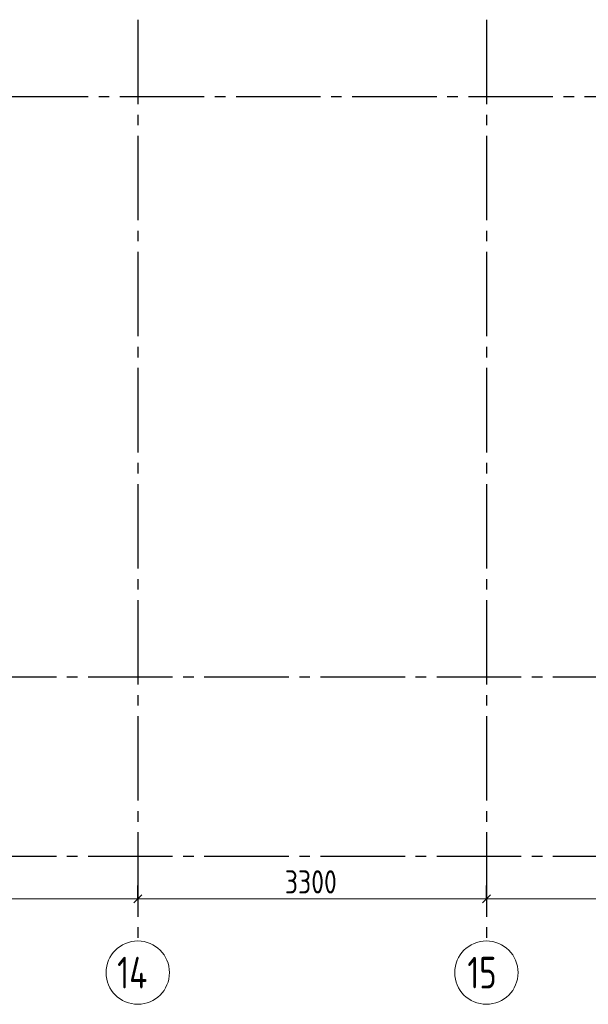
# Model space of a CAD drawing. Header units: millimetres. Extents: x 0 to 43617, y 0 to 29700.
# Tile 6 of 14: x 16213 to 21595, y 14850 to 24180. Entities that reach past the tile are written whole.
import ezdxf

# ---------------------------------------------------------------- set-up
doc = ezdxf.new("R2010")
doc.units = ezdxf.units.MM
doc.linetypes.add('______5', pattern=[1100, 800, -100, 100, -100])
doc.layers.add('Standard', color=7, linetype='Continuous', lineweight=25)
doc.layers.add('Оси', color=40, linetype='______5', lineweight=18)
doc.styles.add('GOST 2.304-81', font='txt')
doc.styles.add('ISOCPEUR', font='txt')

msp = doc.modelspace()

# ---------------------------------------------------------------- linework, layer by layer
at = {"layer": 'Standard', "color": 251, "linetype": 'Continuous', "lineweight": -3, "true_color": 0x656565, "transparency": 33554687}
for p, q in [((17330, 15850), (17330, 15975)), ((20630, 15850), (20630, 15975)), ((17330, 15850), (17330, 15725)), ((17330, 15850), (17330, 15850)), ((20630, 15850), (20630, 15725)), ((20630, 15850), (20630, 15850))]:
    msp.add_line(p, q, dxfattribs=at)
at = {"layer": 'Standard', "color": 7, "linetype": 'Continuous', "lineweight": 25, "transparency": 33554687}
for p, q in [((17292.5, 15812.5), (17367.5, 15887.5)), ((20592.5, 15812.5), (20667.5, 15887.5))]:
    msp.add_line(p, q, dxfattribs=at)
at = {"layer": 'Standard', "color": 7, "linetype": 'Continuous', "lineweight": 13, "transparency": 33554687}
for p, q in [((14030, 15850), (17330, 15850)), ((17330, 15850), (20630, 15850)), ((20630, 15850), (23930, 15850))]:
    msp.add_line(p, q, dxfattribs=at)
at = {"layer": 'Оси', "color": 8, "linetype": '______5', "lineweight": -3, "transparency": 33554687}
for p, q in [((17330, 24180), (17330, 15450)), ((20630, 24180), (20630, 15450)), ((35560, 23450), (3700, 23450)), ((35560, 23450), (3700, 23450)), ((35260, 17950), (3700, 17950)), ((35260, 16250), (3700, 16250))]:
    msp.add_line(p, q, dxfattribs=at)
at = {"layer": 'Оси', "color": 7, "linetype": 'Continuous', "lineweight": 13, "transparency": 33554687}
for centre in [(17330, 15150), (20630, 15150)]:
    msp.add_circle(centre, 300, dxfattribs=at)

# ---------------------------------------------------------------- texts
at = {"layer": 'Standard', "color": 7, "linetype": 'Continuous', "lineweight": 25, "transparency": 33554687, "insert": (18722, 15900), "char_height": 220, "width": 641.47, "attachment_point": 7, "style": 'GOST 2.304-81'}
msp.add_mtext('3300', dxfattribs=at)
at = {"layer": 'Оси', "color": 7, "linetype": 'Continuous', "lineweight": 25, "transparency": 33554687, "char_height": 300, "attachment_point": 7, "style": 'ISOCPEUR'}
for s, insert, width in [('\\W0.76;14', (17135, 15000), 504.567), ('\\W0.75;15', (20450, 15000), 472.281)]:
    msp.add_mtext(s, dxfattribs=dict(at, insert=insert, width=width))

doc.saveas('drawing.dxf')
